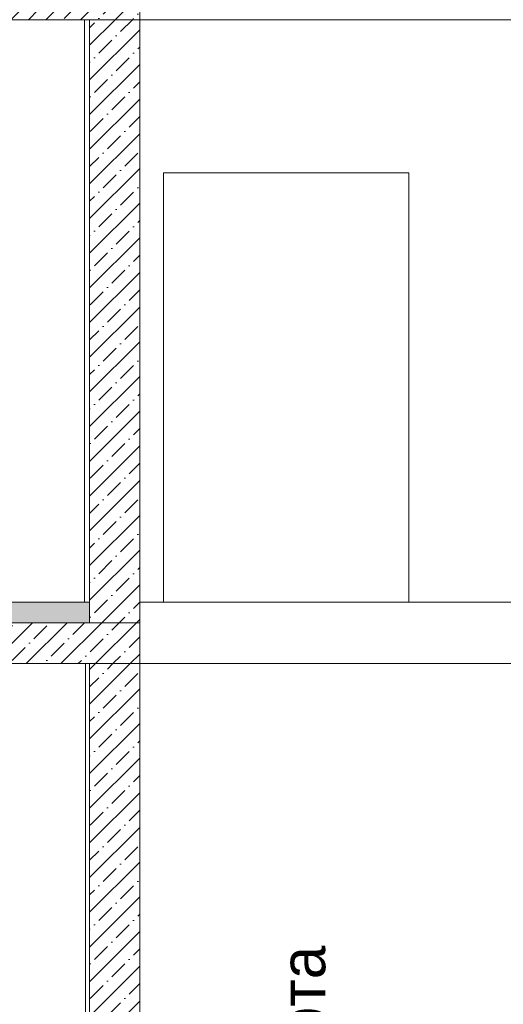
# Model space of a CAD drawing. Header units: millimetres. Extents: x -7244646 to -5701154, y 5723682 to 6071635.
# Tile 48 of 256: x -6379372 to -6377005, y 5745042 to 5749859. Entities that reach past the tile are written whole.
import ezdxf

# ---------------------------------------------------------------- set-up
doc = ezdxf.new("R2010")
doc.units = ezdxf.units.MM
doc.header["$MEASUREMENT"] = 0
for name, color, linetype, lineweight in [('0_Ном._пера__1', 7, 'Continuous', 0), ('0_Ном._пера__18', 9, 'Continuous', 5), ('0_Ном._пера__21', 7, 'Continuous', 5), ('АР-Стены_внешние_.АР_Ном._пера__120', 7, 'Continuous', 0), ('АР-Стены_внутренние_пилоны.АР_Ном._пера__1', 7, 'Continuous', 0), ('АР-Стены_внутренние_пилоны.АР_Ном._пера__120', 7, 'Continuous', 0)]:
    doc.layers.add(name, color=color, linetype=linetype, lineweight=lineweight)
doc.styles.add('РЎР“Р•РќР•Р\xa0Р\x98Р\xa0_РЎРўР\x98Р›Р¬_1', font='GOTHIC.TTF')
pattern_1 = [(45, (-7387333.12, 5739809.18), (-84.852814, 84.852814), []), (45, (-7387375.54, 5739851.61), (-84.852814, 84.852814), [90, -30, 0, -30])]

msp = doc.modelspace()

# ---------------------------------------------------------------- hatches: boundary and pattern name
at = {"layer": '0_Ном._пера__1', "linetype": 'Continuous', "lineweight": 0}
h = msp.add_hatch(dxfattribs=at)
h.set_pattern_fill('ЖЕЛЕЗОБЕТОН__PROJECT__0003', style=0, pattern_type=2)
h.set_pattern_definition(pattern_1)
h.paths.add_polyline_path([(-6385862.134, 5750059.18), (-6385862.134, 5749859.18), (-6378784.171, 5749859.18), (-6378784.171, 5750059.18)])
h = msp.add_hatch(dxfattribs=at)
h.set_pattern_fill('ЖЕЛЕЗОБЕТОН__PROJECT__0003', style=0, pattern_type=2)
h.set_pattern_definition(pattern_1)
h.paths.add_polyline_path([(-6379029.103, 5746909.18), (-6378784.171, 5746909.18), (-6378784.171, 5749859.18), (-6379029.103, 5749859.18)])
at = {"layer": '0_Ном._пера__18', "linetype": 'Continuous', "lineweight": 5}
msp.add_hatch(color=9, dxfattribs=at).paths.add_polyline_path([(-6383662.356, 5746909.18), (-6379029.103, 5746909.18), (-6379029.103, 5747009.18), (-6383662.356, 5747009.18)])
at = {"layer": 'АР-Стены_внутренние_пилоны.АР_Ном._пера__1', "linetype": 'Continuous', "lineweight": 0}
h = msp.add_hatch(dxfattribs=at)
h.set_pattern_fill('ЖЕЛЕЗОБЕТОН__PROJECT__0003', style=0, pattern_type=2)
h.set_pattern_definition(pattern_1)
h.paths.add_polyline_path([(-6385862.134, 5746909.18), (-6378784.171, 5746909.18), (-6378784.171, 5746709.18), (-6385862.134, 5746709.18)])
h = msp.add_hatch(dxfattribs=at)
h.set_pattern_fill('ЖЕЛЕЗОБЕТОН__PROJECT__0003', style=0, pattern_type=2)
h.set_pattern_definition(pattern_1)
h.paths.add_polyline_path([(-6379029.103, 5742409.18), (-6379048.769, 5742409.18), (-6379048.769, 5742009.18), (-6378784.171, 5742009.18), (-6378784.171, 5746709.18), (-6379029.103, 5746709.18)])

# ---------------------------------------------------------------- linework, layer by layer
at = {"layer": '0_Ном._пера__1', "color": 7, "linetype": 'Continuous', "lineweight": 0}
for p, q in [((-6379054.171, 5749859.18), (-6379054.171, 5747009.18)), ((-6379029.103, 5749859.18), (-6379029.103, 5746924.18)), ((-6378784.171, 5749859.18), (-6376884.344, 5749859.18)), ((-6378667.344, 5747009.18), (-6378667.344, 5749109.18)), ((-6378667.344, 5749109.18), (-6377467.344, 5749109.18)), ((-6377467.344, 5749109.18), (-6377467.344, 5747009.18))]:
    msp.add_line(p, q, dxfattribs=at)
at = {"layer": '0_Ном._пера__1', "color": 7, "linetype": 'Continuous', "lineweight": 0, "flags": 128}
msp.add_lwpolyline([(-6383662.356, 5746909.18), (-6379029.103, 5746909.18), (-6379029.103, 5747009.18), (-6383662.356, 5747009.18)], close=True, dxfattribs=at)
at = {"layer": '0_Ном._пера__21', "color": 7, "linetype": 'Continuous', "lineweight": 5, "flags": 128}
for points in [[(-6385862.134, 5750059.18), (-6385862.134, 5749859.18), (-6378784.171, 5749859.18), (-6378784.171, 5750059.18)], [(-6379029.103, 5746909.18), (-6378784.171, 5746909.18), (-6378784.171, 5749859.18), (-6379029.103, 5749859.18)]]:
    msp.add_lwpolyline(points, close=True, dxfattribs=at)
at = {"layer": 'АР-Стены_внешние_.АР_Ном._пера__120', "color": 7, "linetype": 'Continuous', "lineweight": 0}
msp.add_line((-6378784.171, 5746709.18), (-6376884.344, 5746709.18), dxfattribs=at)
at = {"layer": 'АР-Стены_внутренние_пилоны.АР_Ном._пера__120', "color": 7, "linetype": 'Continuous', "lineweight": 0}
msp.add_line((-6374834.353, 5747009.18), (-6378784.171, 5747009.18), dxfattribs=at)
at = {"layer": 'АР-Стены_внутренние_пилоны.АР_Ном._пера__120', "color": 7, "linetype": 'Continuous', "lineweight": 5}
msp.add_line((-6378784.171, 5746709.18), (-6378784.171, 5742374.18), dxfattribs=at)
at = {"layer": 'АР-Стены_внутренние_пилоны.АР_Ном._пера__120', "color": 7, "linetype": 'Continuous', "lineweight": 5, "flags": 128}
for points in [[(-6385862.134, 5746909.18), (-6378784.171, 5746909.18), (-6378784.171, 5746709.18), (-6385862.134, 5746709.18)], [(-6379029.103, 5742374.18), (-6379029.103, 5746709.18), (-6379049.103, 5746709.18), (-6379049.103, 5742374.18)]]:
    msp.add_lwpolyline(points, close=True, dxfattribs=at)

# ---------------------------------------------------------------- texts
at = {"layer": '0_Ном._пера__1', "color": 7, "linetype": 'Continuous', "lineweight": 0, "insert": (-6378096.187, 5744409.995), "char_height": 220, "attachment_point": 2, "rotation": 90, "style": 'РЎР“Р•РќР•Р\xa0Р\x98Р\xa0_РЎРўР\x98Р›Р¬_1'}
msp.add_mtext('\\A1;{\\pqc;\\fCentury Gothic|b0|i0|c204|p0;\\W1.000000;Шахта лифта}', dxfattribs=at)

doc.saveas('drawing.dxf')
